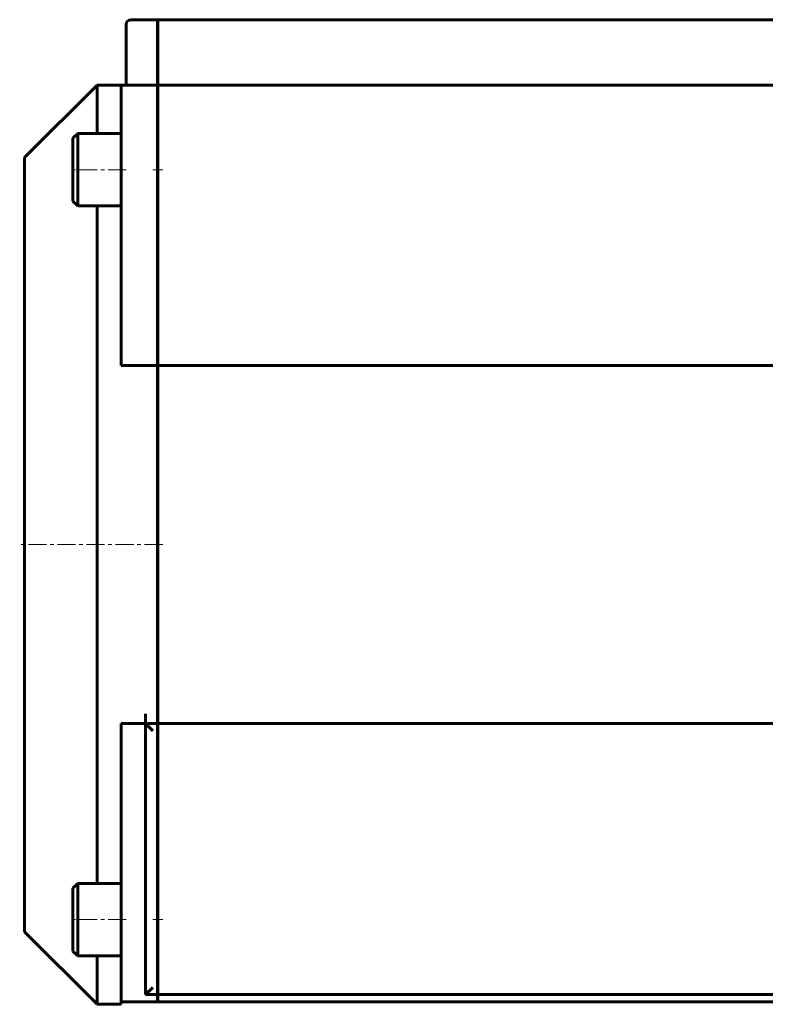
# Model space of a CAD drawing. Header units: millimetres. Extents: x -462 to 920, y -222 to 222.
# Tile 1 of 14: x -462 to -154, y -217 to 190. Entities that reach past the tile are written whole.
import ezdxf

# ---------------------------------------------------------------- set-up
doc = ezdxf.new("R2010")
doc.units = ezdxf.units.MM
doc.linetypes.add('K5LT_AXLED', pattern=[12, 7.5, -1.5, 1.5, -1.5])
doc.linetypes.add('K5LT_BASIC', pattern=[0])
doc.layers.add('Системный слой (1)', color=7, linetype='Continuous', true_color=0x6c6c6c)

# ---------------------------------------------------------------- blocks, each defined once
blk = doc.blocks.new('U1')
at = {"layer": 'Системный слой (1)', "color": 150, "linetype": 'K5LT_BASIC', "lineweight": 60, "true_color": 0x0080ff}
for p, q in [((-430, 143), (-430, 163)), ((-430, -27), (-430, 113)), ((-430, -167), (-430, -27)), ((-430, -217), (-430, -197))]:
    blk.add_line(p, q, dxfattribs=at)
blk = doc.blocks.new('U22')
at = {"layer": 'Системный слой (1)', "color": 150, "linetype": 'K5LT_BASIC', "lineweight": 60, "true_color": 0x0080ff}
for p, q in [((-460, -27), (-460, 133)), ((-460, -187), (-460, -27))]:
    blk.add_line(p, q, dxfattribs=at)

msp = doc.modelspace()

# ---------------------------------------------------------------- linework, layer by layer
at = {"layer": 'Системный слой (1)', "color": 150, "linetype": 'K5LT_BASIC', "lineweight": 60, "true_color": 0x0080ff}
for p, q in [((-418, 165), (-418, 188)), ((-405, 190), (-416, 190)), ((-405, 190), (-405, 188)), ((-405, 188), (-405, 165)), ((404.9, 190), (-404.9, 190)), ((-404.9, 190), (-404.9, 188)), ((-404.9, 188), (-404.9, 165)), ((-430, 163), (-460, 133)), ((-420, 163), (-430, 163)), ((-420, 161), (-420, 163)), ((-405, 163), (-420, 163)), ((-418, 163), (-418, 165)), ((-405, 165), (-405, 163)), ((-405, 163), (-405, 161)), ((-404.9, 165), (-404.9, 163)), ((404.9, 163), (-404.9, 163)), ((-404.9, 163), (-404.9, 161)), ((-420, 46.99), (-420, 161)), ((-405, 161), (-405, 46.99)), ((-404.9, 161), (-404.9, 46.99)), ((-438, 143), (-440, 141)), ((-438, 143), (-438, 113)), ((-438, 143), (-420, 143)), ((-440, 141), (-440, 115)), ((-404.9, 138), (-405, 138)), ((-438, 113), (-440, 115)), ((-404.9, 118), (-405, 118)), ((-438, 113), (-420, 113)), ((-404.9, 85), (-405, 85)), ((-405, 46.99), (-420, 46.99)), ((-405, -27), (-405, 46.99)), ((-404.9, -96.89), (-404.9, 46.99)), ((404.9, 46.99), (-404.9, 46.99)), ((-405, -96.89), (-405, -27)), ((-410, -100.99), (-410, -96.89)), ((-405, -100.99), (-405, -96.89)), ((-404.9, -100.99), (-404.9, -96.89)), ((-410, -100.99), (-420, -100.99)), ((-420, -214), (-420, -100.99)), ((-405, -100.99), (-410, -100.99)), ((-407, -103.99), (-410, -100.99)), ((-410, -213), (-410, -100.99)), ((-405, -100.99), (-405, -103.99)), ((404.9, -100.99), (-404.9, -100.99)), ((-404.9, -100.99), (-404.9, -103.99)), ((-405, -103.99), (-405, -210)), ((-404.9, -103.99), (-404.9, -210)), ((-404.9, -139), (-405, -139)), ((-438, -167), (-440, -169)), ((-440, -169), (-440, -195)), ((-438, -167), (-420, -167)), ((-438, -167), (-438, -197)), ((-404.9, -172), (-405, -172)), ((-430, -217), (-460, -187)), ((-438, -197), (-440, -195)), ((-404.9, -192), (-405, -192)), ((-438, -197), (-420, -197)), ((-407, -210), (-410, -213)), ((-405, -210), (-405, -213)), ((-404.9, -210), (-404.9, -213)), ((-420, -216), (-420, -214)), ((-405, -213), (-410, -213)), ((-405, -213), (-405, -214)), ((-405, -216), (-405, -214)), ((404.9, -213), (-404.9, -213)), ((-404.9, -213), (-404.9, -214)), ((-404.9, -216), (-404.9, -214)), ((-420, -217), (-430, -217)), ((-420, -216), (-405, -216)), ((-420, -217), (-420, -216)), ((-404.9, -216), (404.9, -216))]:
    msp.add_line(p, q, dxfattribs=at)
at = {"layer": 'Системный слой (1)', "color": 30, "linetype": 'K5LT_AXLED', "lineweight": 18, "true_color": 0xff8000}
for p, q in [((-418, 128), (-442, 128)), ((-402.9, 128), (-407, 128)), ((-402.9, -27), (-462, -27)), ((-418, -182), (-442, -182)), ((-402.9, -182), (-407, -182))]:
    msp.add_line(p, q, dxfattribs=at)
at = {"layer": 'Системный слой (1)', "color": 150, "linetype": 'K5LT_BASIC', "lineweight": 60, "true_color": 0x0080ff}
msp.add_arc((-416, 188), 2, 90, 180, dxfattribs=at)

# ---------------------------------------------------------------- block references
at = {"layer": 'Системный слой (1)'}
for name in ['U1', 'U22']:
    msp.add_blockref(name, (0, 0), dxfattribs=at)

doc.saveas('drawing.dxf')
